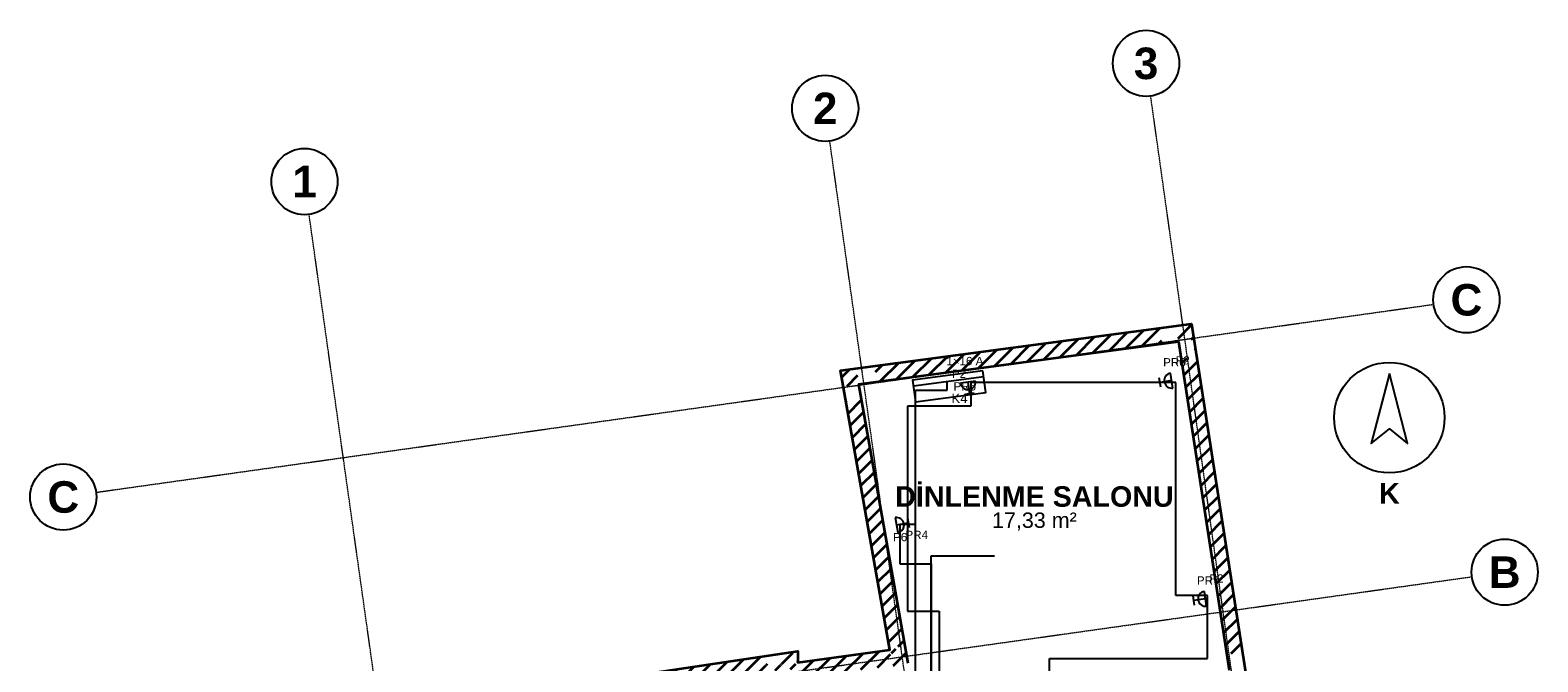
# Model space of a CAD drawing. Header units: millimetres. Extents: x -4681 to 15681, y -5011 to 17012.
# Tile 2 of 2: x -4681 to 14432, y 9004 to 17012. Entities that reach past the tile are written whole.
import ezdxf
from ezdxf.enums import TextEntityAlignment as Align

# ---------------------------------------------------------------- set-up
doc = ezdxf.new("R2010")
doc.units = ezdxf.units.MM
doc.linetypes.add('DASHDOT', pattern=[3.556, 2.54, -0.508, 0, -0.508])
for name, color, linetype, lineweight in [('A-DUVAR-MEVCUT', 8, 'Continuous', 35), ('A-YAZI', 7, 'Continuous', 13), ('E-KUVVET-CIHAZ', 5, 'Continuous', 25), ('E-KUVVET-LINYE', 5, 'Continuous', 25), ('E-KUVVET-PRIZ', 5, 'Continuous', 25), ('G-AKS-BALON', 8, 'Continuous', 25), ('G-AKS-HAT', 8, 'DASHDOT', 18), ('G-KUZEY', 7, 'Continuous', 25)]:
    doc.layers.add(name, color=color, linetype=linetype, lineweight=lineweight)
doc.styles.add('GYM', font='arial.ttf')
doc.styles.add('GYM-B', font='arialbd.ttf')

# ---------------------------------------------------------------- blocks, each defined once
blk = doc.blocks.new('G_KUZEY')
blk.add_lwpolyline([(0, 560), (-230, -330), (0, -140), (230, -330)], close=True)
blk.add_circle((0, 0), 700)
at = {"style": 'GYM-B'}
blk.add_text('K', height=260, dxfattribs=at).set_placement((0, -960), align=Align.MIDDLE_CENTER)
blk = doc.blocks.new('E_PRIZ')
for p, q in [((-95, 0), (95, 0)), ((-60, 150), (60, 150)), ((0, 0), (0, 150))]:
    blk.add_line(p, q)
blk.add_arc((0, 0), 95, 0, 180)
at = {"style": 'GYM'}
for tag, p in [('KOD', (195, 80)), ('LINYE', (195, -80))]:
    blk.add_attdef(tag, p, '', height=105, dxfattribs=at)
blk = doc.blocks.new('M_KLIMA_IC')
blk.add_line((-450, -60), (450, -60))
blk.add_lwpolyline([(-450, -140), (450, -140), (450, 140), (-450, 140)], close=True)
at = {"style": 'GYM'}
for tag, p, height in [('KOD', (0, 215), 120), ('KAPASITE', (0, -270), 105)]:
    blk.add_attdef(tag, p, '', height=height, dxfattribs=at)

msp = doc.modelspace()

# ---------------------------------------------------------------- hatches: boundary and pattern name
at = {"layer": 'A-DUVAR-MEVCUT'}
h = msp.add_hatch(dxfattribs=at)
h.set_pattern_fill('ANSI31', scale=40)
h.paths.add_polyline_path([(756, 6840), (760, 6814), (957, 6846), (953, 6872)])
h.paths.add_polyline_path([(970, 6843), (760, 6814), (756, 6840), (550, 6819), (550, 7020), (588, 7024), (970, 7024)])
h.paths.add_polyline_path([(760, 6814), (1178, 6873), (1150, 7071), (732, 7012)])
h.paths.add_polyline_path([(1149, 7083), (1178, 6873), (968, 6843), (968, 7083)])
h.paths.add_polyline_path([(1178, 6873), (1133, 7198), (935, 7171), (979, 6845)])
h.paths.add_polyline_path([(999, 7408), (1032, 7185), (1133, 7198), (1162, 6988), (923, 6988), (923, 7408)])
h.paths.add_polyline_path([(1133, 7198), (1032, 7185), (1058, 6986), (1159, 6999)])
h.paths.add_polyline_path([(1001, 7395), (1032, 7185), (1133, 7198), (1164, 6975), (822, 6975), (822, 7047), (850, 7050), (822, 7237), (822, 7395)])
h.paths.add_polyline_path([(1032, 7185), (864, 8310), (666, 8281), (834, 7155)])
h.paths.add_polyline_path([(1074, 8342), (864, 8310), (895, 8100), (693, 8100), (654, 8362), (654, 8481), (916, 8520), (1074, 8520)])
h.paths.add_polyline_path([(864, 8310), (4855, 8908), (4826, 9106), (834, 8508)])
h.paths.add_polyline_path([(4645, 9079), (4907, 9118), (5051, 9118), (5053, 8996), (5065, 8998), (5065, 8796), (4858, 8767), (4855, 8908), (4645, 8877)])
h.paths.add_polyline_path([(4855, 8908), (4858, 8767), (5058, 8772), (5055, 8912)])
h.paths.add_polyline_path([(5068, 8977), (5068, 8796), (4858, 8767), (4855, 8908), (4648, 8877), (4648, 8977)])
h.paths.add_polyline_path([(4858, 8767), (6449, 8988), (6422, 9186), (4831, 8965)])
h.paths.add_polyline_path([(6412, 9198), (6449, 8988), (6239, 8959), (6239, 9198)])
h.paths.add_polyline_path([(6449, 8988), (5826, 12526), (5629, 12492), (6252, 8954)])
h.paths.add_polyline_path([(6036, 12554), (5826, 12526), (5863, 12316), (5660, 12316), (5616, 12566), (5616, 12700), (5888, 12736), (6036, 12736)])
h.paths.add_polyline_path([(5826, 12526), (9876, 13066), (9849, 13265), (5800, 12725)])
h.paths.add_polyline_path([(9908, 12856), (9876, 13066), (9666, 13038), (9666, 13240), (9938, 13276), (10046, 13276), (10086, 13017), (10086, 12856)])
h.paths.add_polyline_path([(9876, 13066), (10521, 8898), (10719, 8928), (10073, 13097)])
h.paths.add_polyline_path([(10554, 8688), (10521, 8898), (10489, 9108), (10691, 9108), (10719, 8928), (10731, 8848), (10731, 8688)])
h.paths.add_polyline_path([(10521, 8898), (11111, 5092), (11308, 5122), (10719, 8928)])
h.paths.add_polyline_path([(11143, 4882), (11111, 5092), (11078, 5302), (11281, 5302), (11308, 5122), (11321, 5042), (11321, 4882)])
h.paths.add_polyline_path([(11111, 5092), (11722, 1144), (11920, 1174), (11308, 5122)])
h.paths.add_polyline_path([(11512, 1131), (11722, 1144), (11690, 1354), (11892, 1354), (11932, 1095), (11932, 957), (11570, 934), (11512, 934)])
h.paths.add_polyline_path([(11722, 1144), (10589, 1072), (10601, 873), (11735, 944)])
h.paths.add_polyline_path([(10379, 1282), (10562, 1282), (10589, 1072), (10799, 1086), (10799, 885), (10436, 862), (10414, 862), (10412, 877), (10394, 862), (10379, 862)])
h.paths.add_polyline_path([(10589, 1072), (10524, 1577), (10326, 1552), (10390, 1047)])
h.paths.add_polyline_path([(10314, 1367), (10314, 1558), (10524, 1577), (10551, 1367)])
h.paths.add_polyline_path([(10524, 1577), (10239, 1552), (10257, 1352), (10542, 1378)])
h.paths.add_polyline_path([(10449, 1342), (10266, 1342), (10239, 1552), (10449, 1570)])
h.paths.add_polyline_path([(10239, 1552), (10303, 1047), (10502, 1072), (10437, 1577)])
h.paths.add_polyline_path([(10093, 875), (10303, 1047), (10277, 1257), (10513, 1257), (10513, 867), (10414, 861), (10412, 877), (10363, 837), (10093, 837)])
h.paths.add_polyline_path([(10303, 1047), (9540, 421), (9667, 266), (10430, 892)])
h.paths.add_polyline_path([(9330, 248), (9540, 421), (9750, 593), (9750, 334), (9667, 266), (9600, 211), (9330, 211)])
h.paths.add_polyline_path([(9540, 421), (9046, 15), (9173, -139), (9667, 266)])
h.paths.add_polyline_path([(9256, -71), (9119, -184), (8836, -187), (8836, 13), (9046, 15), (9256, 188)])
h.paths.add_polyline_path([(9046, 15), (3378, -54), (3381, -253), (9049, -185)])
h.paths.add_polyline_path([(3588, -251), (3306, -254), (3168, -138), (3168, 124), (3378, -54), (3588, -51)])
h.paths.add_polyline_path([(3378, -54), (2142, 991), (2013, 839), (3249, -206)])
h.paths.add_polyline_path([(1932, 796), (1932, 1201), (2106, 1201), (2142, 991), (2352, 814), (2352, 781), (2080, 781), (2063, 796), (2066, 781), (2041, 781)])
h.paths.add_polyline_path([(2142, 991), (2060, 1478), (1863, 1445), (1944, 958)])
h.paths.add_polyline_path([(1850, 1268), (1850, 1474), (2060, 1478), (2095, 1268)])
h.paths.add_polyline_path([(2060, 1478), (1747, 1471), (1752, 1271), (2064, 1278)])
h.paths.add_polyline_path([(1957, 1261), (1782, 1261), (1747, 1471), (1957, 1476)])
h.paths.add_polyline_path([(1747, 1471), (1824, 1012), (2021, 1046), (1944, 1504)])
h.paths.add_polyline_path([(2034, 1222), (2034, 802), (1884, 802), (1614, 839), (1614, 1041), (1824, 1012), (1789, 1222)])
h.paths.add_polyline_path([(1824, 1012), (689, 1166), (662, 968), (1797, 814)])
h.paths.add_polyline_path([(664, 1376), (689, 1166), (899, 1138), (899, 957), (749, 957), (508, 989), (479, 1240), (479, 1376)])
h.paths.add_polyline_path([(689, 1166), (32, 6768), (-166, 6745), (490, 1143)])
h.paths.add_polyline_path([(242, 6789), (32, 6768), (57, 6558), (-144, 6558), (-178, 6842), (-178, 6948), (123, 6978), (242, 6978)])
h.paths.add_polyline_path([(32, 6768), (756, 6840), (736, 7039), (13, 6967)])
h.paths.add_polyline_path([(966, 6843), (760, 6814), (756, 6840), (546, 6819), (546, 7020), (847, 7050), (966, 7050)])

# ---------------------------------------------------------------- linework, layer by layer
msp.add_lwpolyline([(850, 7050), (636, 8479), (5050, 9139), (5053, 8996), (6216, 9158), (5593, 12697), (10043, 13291), (10719, 8928), (11308, 5122), (11953, 958), (10414, 861), (10412, 877), (9667, 266), (9119, -184), (3306, -254), (2063, 796), (2066, 778), (508, 989), (-190, 6947)], close=True, dxfattribs=at)
msp.add_lwpolyline([(6449, 8988), (5826, 12526), (9876, 13066), (10521, 8898)], dxfattribs=at)
at = {"layer": 'E-KUVVET-LINYE'}
for p, q in [((6543, 8347), (6543, 12447)), ((6543, 12447), (6943, 12447)), ((6943, 12447), (6943, 12547)), ((9743, 12547), (7243, 12547)), ((7243, 12547), (7243, 12247)), ((9843, 12547), (9743, 12547)), ((9843, 9847), (9843, 12547)), ((7243, 12247), (6443, 12247)), ((6443, 12247), (6443, 9647)), ((6543, 10747), (6343, 10747)), ((6343, 10747), (6343, 10247)), ((6543, 8747), (6543, 10747)), ((6743, 8647), (6743, 10347)), ((6743, 10347), (7543, 10347)), ((6343, 10247), (6743, 10247)), ((6743, 10247), (6743, 8247)), ((10243, 9847), (9843, 9847)), ((10243, 9047), (10243, 9847)), ((6443, 9647), (6843, 9647)), ((6843, 9647), (6843, 8247)), ((8243, 8747), (8243, 9047)), ((8243, 9047), (10243, 9047))]:
    msp.add_line(p, q, dxfattribs=at)
at = {"layer": 'G-AKS-BALON'}
for centre in [(9466, 16592), (5398, 16021), (-1203, 15093), (13527, 13594), (-4261, 11094), (14012, 10141)]:
    msp.add_circle(centre, 420, dxfattribs=at)
at = {"layer": 'G-AKS-HAT'}
for p, q in [((12173, -2676), (9524, 16177)), ((8106, -3247), (5456, 15605)), ((1505, -4175), (-1145, 14677)), ((-3845, 11153), (13111, 13536)), ((-3360, 7700), (13596, 10083))]:
    msp.add_line(p, q, dxfattribs=at)

# ---------------------------------------------------------------- block references
at = {"layer": 'E-KUVVET-CIHAZ'}
ref = msp.add_blockref('M_KLIMA_IC', (6970, 12497), dxfattribs=dict(at, rotation=187.6))
ref.add_attrib('KOD', 'K4', (6998, 12284), dxfattribs={"layer": '0', "height": 120, "style": 'GYM'})
ref.add_attrib('KAPASITE', '1×16 A', (6934, 12765), dxfattribs={"layer": '0', "height": 105, "style": 'GYM'})
at = {"layer": 'E-KUVVET-PRIZ'}
ref = msp.add_blockref('E_PRIZ', (9791, 12569), dxfattribs=dict(at, rotation=98.8))
ref.add_attrib('KOD', 'PR6', (9682, 12749), dxfattribs={"layer": '0', "height": 105, "style": 'GYM'})
ref.add_attrib('LINYE', 'P2', (9840, 12774), dxfattribs={"layer": '0', "height": 105, "style": 'GYM'})
ref = msp.add_blockref('E_PRIZ', (7208, 12549), dxfattribs=dict(at, rotation=187.6))
ref.add_attrib('KOD', 'PR5', (7025, 12444), dxfattribs={"layer": '0', "height": 105, "style": 'GYM'})
ref.add_attrib('LINYE', 'P2', (7004, 12603), dxfattribs={"layer": '0', "height": 105, "style": 'GYM'})
ref = msp.add_blockref('E_PRIZ', (6303, 10739), dxfattribs=dict(at, rotation=280))
ref.add_attrib('KOD', 'PR4', (6416, 10561), dxfattribs={"layer": '0', "height": 105, "style": 'GYM'})
ref.add_attrib('LINYE', 'P6', (6258, 10533), dxfattribs={"layer": '0', "height": 105, "style": 'GYM'})
ref = msp.add_blockref('E_PRIZ', (10219, 9803), dxfattribs=dict(at, rotation=98.8))
ref.add_attrib('KOD', 'PR7', (10110, 9983), dxfattribs={"layer": '0', "height": 105, "style": 'GYM'})
ref.add_attrib('LINYE', 'P2', (10268, 10008), dxfattribs={"layer": '0', "height": 105, "style": 'GYM'})
at = {"layer": 'G-KUZEY'}
msp.add_blockref('G_KUZEY', (12550, 12100), dxfattribs=at)

# ---------------------------------------------------------------- texts
at = {"layer": 'A-YAZI'}
for s, height, style, p in [('DİNLENME SALONU', 260, 'GYM-B', (8050, 11100)), ('17,33 m²', 195, 'GYM', (8050, 10800))]:
    msp.add_text(s, height=height, dxfattribs=dict(at, style=style)).set_placement(p, align=Align.MIDDLE_CENTER)
at = {"layer": 'G-AKS-BALON', "style": 'GYM-B'}
for s, p in [('3', (9466, 16592)), ('2', (5398, 16021)), ('1', (-1203, 15093)), ('C', (13527, 13594)), ('C', (-4261, 11094)), ('B', (14012, 10141))]:
    msp.add_text(s, height=399, dxfattribs=at).set_placement(p, align=Align.MIDDLE_CENTER)

doc.saveas('drawing.dxf')
